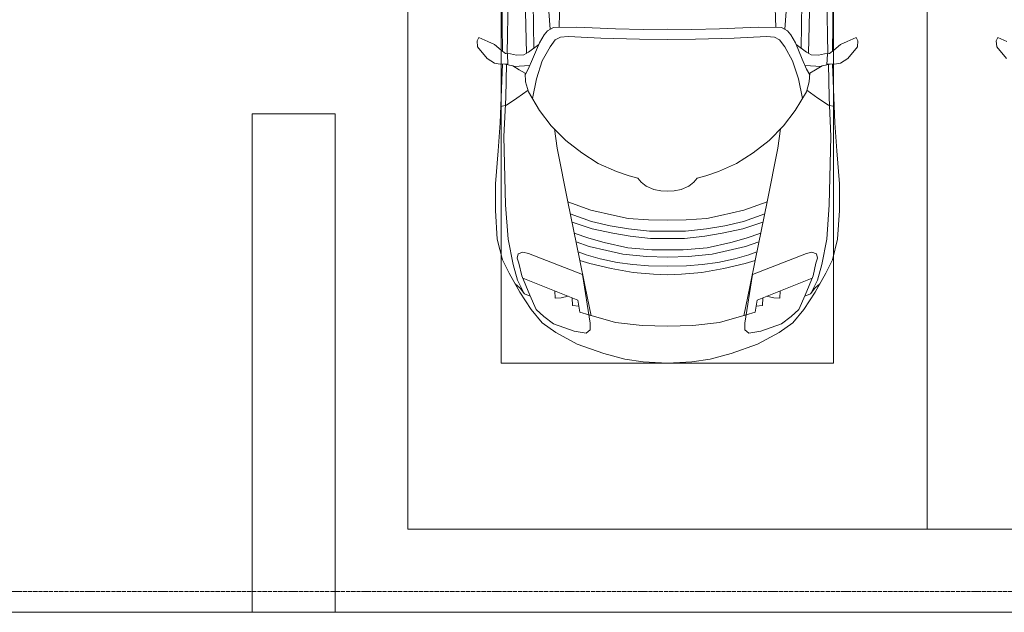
# Model space of a CAD drawing. Header units: millimetres. Extents: x -32229 to 170644, y -13689 to 125138.
# Tile 146 of 256: x 36042 to 40782, y 75350 to 78203. Entities that reach past the tile are written whole.
import ezdxf

# ---------------------------------------------------------------- set-up
doc = ezdxf.new("R2010")
doc.units = ezdxf.units.MM
doc.linetypes.add('ADSK_Линия сетки', pattern=[25, 20, -2.5, 0, -2.5])
for name, color, linetype, lineweight in [('A-DETL-GENF', 7, 'Continuous', 18), ('A-FLOR', 7, 'Continuous', 18), ('A-GENM', 7, 'Continuous', 18), ('C-PRKG', 7, 'Continuous', 18), ('S-COLS', 7, 'Continuous', 18), ('S-GRID', 7, 'Continuous', 9)]:
    doc.layers.add(name, color=color, linetype=linetype, lineweight=lineweight)

# ---------------------------------------------------------------- blocks, each defined once
blk = doc.blocks.new('АР_Машиноместо - 4900x2400_М__5300х2500_-V14--01 ЭО')
at = {"layer": 'A-DETL-GENF', "color": 253, "lineweight": 13, "true_color": 0xaaaaaa}
for p, q in [((2164.8, -2322.3), (2118.3, -2266.4)), ((2166.9, -2350.6), (2164.8, -2322.3)), ((2115.6, -2347.9), (2158.8, -2366.2)), ((2158.8, -2366.2), (2166.9, -2350.6))]:
    blk.add_line(p, q, dxfattribs=at)
at = {"layer": 'C-PRKG', "color": 253, "lineweight": 13, "true_color": 0xaaaaaa}
for q in [(0, 0), (2500, -5300)]:
    blk.add_line((2500, 0), q, dxfattribs=at)
blk = doc.blocks.new('АР_Машиноместо - 4900x2400_М__5300х2500_-3113489--01 ЭО')
at = {"layer": 'A-DETL-GENF', "color": 253, "lineweight": 13, "true_color": 0xaaaaaa}
for p, q in [((456.8, 2613.6), (454.5, 2423.6)), ((684.8, 2406.5), (667.8, 2638.3)), ((1815.2, 2406.5), (1832.2, 2638.3)), ((2043.2, 2613.6), (2045.5, 2423.6)), ((603.5, 2534.3), (606.1, 2314.9)), ((1896.5, 2534.3), (1893.9, 2314.9)), ((454.5, 2423.6), (456, 2301.1)), ((2045.5, 2423.6), (2044, 2301.1)), ((656.7, 2380.3), (633.8, 2340.5)), ((672.8, 2399.7), (656.7, 2380.3)), ((700.6, 2415.4), (672.8, 2399.7)), ((813.8, 2416.7), (700.6, 2415.4)), ((772.7, 2371.5), (734.3, 2368.8)), ((929.1, 2364.1), (772.7, 2371.5)), ((999.2, 2409.3), (813.8, 2416.7)), ((1132.7, 2404.6), (999.2, 2409.3)), ((1250, 2406.6), (1132.7, 2404.6)), ((1250, 2406.6), (1367.3, 2404.6)), ((1367.3, 2404.6), (1500.8, 2409.3)), ((1500.8, 2409.3), (1686.2, 2416.7)), ((1570.9, 2364.1), (1727.3, 2371.5)), ((1686.2, 2416.7), (1799.4, 2415.4)), ((1727.3, 2371.5), (1765.7, 2368.8)), ((1799.4, 2415.4), (1827.2, 2399.7)), ((1827.2, 2399.7), (1843.3, 2380.3)), ((1843.3, 2380.3), (1866.2, 2340.5)), ((341.2, 2366.2), (333.1, 2350.6)), ((333.1, 2350.6), (335.2, 2322.3)), ((384.4, 2347.9), (341.2, 2366.2)), ((417.4, 2333.8), (384.4, 2347.9)), ((449.8, 2306.1), (417.4, 2333.8)), ((630.6, 2332.9), (580.6, 2296)), ((633.8, 2340.5), (600.8, 2263)), ((710, 2355.4), (685.1, 2322.3)), ((734.3, 2368.8), (710, 2355.4)), ((1115.2, 2358.7), (929.1, 2364.1)), ((1250, 2357.8), (1115.2, 2358.7)), ((1250, 2357.8), (1384.8, 2358.7)), ((1384.8, 2358.7), (1570.9, 2364.1)), ((1765.7, 2368.8), (1790, 2355.4)), ((1790, 2355.4), (1814.9, 2322.3)), ((1866.2, 2340.5), (1899.2, 2263)), ((1869.4, 2332.9), (1919.4, 2296)), ((2050.2, 2306.1), (2082.6, 2333.8)), ((2082.6, 2333.8), (2115.6, 2347.9)), ((2115.6, 2347.9), (2158.8, 2366.2)), ((2158.8, 2366.2), (2166.9, 2350.6)), ((2166.9, 2350.6), (2164.8, 2322.3)), ((335.2, 2322.3), (381.7, 2266.4)), ((470, 2290), (449.8, 2306.1)), ((493.6, 2288.6), (470, 2290)), ((482, 2235.6), (479.1, 2288.7)), ((523.3, 2281.2), (493.6, 2288.6)), ((559, 2282.6), (523.3, 2281.2)), ((580.6, 2296), (559, 2282.6)), ((685.1, 2322.3), (647.3, 2254.2)), ((1814.9, 2322.3), (1852.7, 2254.2)), ((1919.4, 2296), (1941, 2282.6)), ((1941, 2282.6), (1976.7, 2281.2)), ((1976.7, 2281.2), (2006.4, 2288.6)), ((2006.4, 2288.6), (2030, 2290)), ((2018, 2235.6), (2020.9, 2288.7)), ((2030, 2290), (2050.2, 2306.1)), ((2164.8, 2322.3), (2118.3, 2266.4)), ((381.7, 2266.4), (417.4, 2243.4)), ((417.4, 2243.4), (445.1, 2238.7)), ((445.1, 2238.7), (481.8, 2239.5)), ((453, 2159.1), (455, 2238.9)), ((505.1, 2230), (467.5, 2239.2)), ((536.7, 2211.8), (505.1, 2230)), ((586.6, 2231.3), (510.1, 2227.1)), ((600.8, 2263), (579.9, 2213.8)), ((647.3, 2254.2), (619.7, 2168.6)), ((1852.7, 2254.2), (1880.3, 2168.6)), ((1899.2, 2263), (1920.1, 2213.8)), ((1913.4, 2231.3), (1989.9, 2227.1)), ((1963.3, 2211.8), (1994.9, 2230)), ((1994.9, 2230), (2032.5, 2239.2)), ((2054.9, 2238.7), (2018.2, 2239.5)), ((2047, 2159.1), (2045, 2238.9)), ((2082.6, 2243.4), (2054.9, 2238.7)), ((2118.3, 2266.4), (2082.6, 2243.4)), ((564.3, 2195.4), (536.7, 2211.8)), ((567.1, 2153.8), (564.3, 2195.4)), ((579.9, 2213.8), (564.9, 2186.5)), ((1920.1, 2213.8), (1935.1, 2186.5)), ((1932.9, 2153.8), (1935.7, 2195.4)), ((1935.7, 2195.4), (1963.3, 2211.8)), ((444.9, 1956.8), (453, 2159.1)), ((580.7, 2105.7), (567.1, 2153.8)), ((619.7, 2168.6), (600.3, 2072.7)), ((1880.3, 2168.6), (1899.7, 2072.7)), ((1919.3, 2105.7), (1932.9, 2153.8)), ((2055.1, 1956.8), (2047, 2159.1)), ((578.8, 2112.6), (525.5, 2074.6)), ((634.6, 2015), (580.7, 2105.7)), ((1865.4, 2015), (1919.3, 2105.7)), ((1921.2, 2112.6), (1974.5, 2074.6)), ((475.1, 2041), (447.5, 2034.4)), ((525.5, 2074.6), (475.1, 2041)), ((1974.5, 2074.6), (2024.9, 2041)), ((2024.9, 2041), (2052.5, 2034.4)), ((690.7, 1941.6), (634.6, 2015)), ((1809.3, 1941.6), (1865.4, 2015)), ((434.8, 1820.7), (444.9, 1956.8)), ((2065.2, 1820.7), (2055.1, 1956.8)), ((761.1, 1871.7), (690.7, 1941.6)), ((718.3, 1834.2), (705.7, 1926.7)), ((1738.9, 1871.7), (1809.3, 1941.6)), ((1781.7, 1834.2), (1794.3, 1926.7)), ((837.5, 1812.1), (761.1, 1871.7)), ((1662.5, 1812.1), (1738.9, 1871.7)), ((422, 1662.9), (434.8, 1820.7)), ((770, 1576.5), (718.3, 1834.2)), ((917, 1761.1), (837.5, 1812.1)), ((1583, 1761.1), (1662.5, 1812.1)), ((1730, 1576.5), (1781.7, 1834.2)), ((2078, 1662.9), (2065.2, 1820.7)), ((1004.2, 1721.4), (917, 1761.1)), ((1495.8, 1721.4), (1583, 1761.1)), ((1064.9, 1700.5), (1004.2, 1721.4)), ((1435.1, 1700.5), (1495.8, 1721.4)), ((422, 1534.1), (422, 1662.9)), ((1107.2, 1689.8), (1064.9, 1700.5)), ((1123.5, 1670.9), (1107.2, 1689.8)), ((1147.5, 1650.5), (1123.5, 1670.9)), ((1352.5, 1650.5), (1376.5, 1670.9)), ((1376.5, 1670.9), (1392.8, 1689.8)), ((1392.8, 1689.8), (1435.1, 1700.5)), ((2078, 1534.1), (2078, 1662.9)), ((1184.7, 1635.7), (1147.5, 1650.5)), ((1217.8, 1629.1), (1184.7, 1635.7)), ((1217.8, 1629.1), (1250, 1626.8)), ((1282.2, 1629.1), (1250, 1626.8)), ((1282.2, 1629.1), (1315.3, 1635.7)), ((1315.3, 1635.7), (1352.5, 1650.5)), ((826.8, 1300.9), (770, 1576.5)), ((881.7, 1536.4), (770, 1576.5)), ((1618.3, 1536.4), (1730, 1576.5)), ((1673.2, 1300.9), (1730, 1576.5)), ((430.8, 1396.6), (422, 1534.1)), ((884.3, 1480.8), (782, 1518.1)), ((994.9, 1509.3), (881.7, 1536.4)), ((1505.1, 1509.3), (1618.3, 1536.4)), ((1615.7, 1480.8), (1718, 1518.1)), ((2069.2, 1396.6), (2078, 1534.1)), ((887, 1446.5), (790.4, 1477.3)), ((973.4, 1459.7), (884.3, 1480.8)), ((1060, 1496.1), (994.9, 1509.3)), ((1159.3, 1489.1), (1060, 1496.1)), ((1250, 1488.3), (1159.3, 1489.1)), ((1250, 1488.3), (1340.7, 1489.1)), ((1340.7, 1489.1), (1440, 1496.1)), ((1440, 1496.1), (1505.1, 1509.3)), ((1526.6, 1459.7), (1615.7, 1480.8)), ((1613, 1446.5), (1709.6, 1477.3)), ((871.4, 1401.1), (800.5, 1424.6)), ((986.2, 1425.6), (887, 1446.5)), ((1061.9, 1445.7), (973.4, 1459.7)), ((1070, 1410.4), (986.2, 1425.6)), ((1163.9, 1435.1), (1061.9, 1445.7)), ((1250, 1435.1), (1163.9, 1435.1)), ((1250, 1435.1), (1336.1, 1435.1)), ((1336.1, 1435.1), (1438.1, 1445.7)), ((1430, 1410.4), (1513.8, 1425.6)), ((1438.1, 1445.7), (1526.6, 1459.7)), ((1513.8, 1425.6), (1613, 1446.5)), ((1628.6, 1401.1), (1699.5, 1424.6)), ((455.7, 1296.1), (430.8, 1396.6)), ((873.8, 1361.2), (809.9, 1383.1)), ((945.3, 1380.6), (871.4, 1401.1)), ((1059, 1354.8), (945.3, 1380.6)), ((1168.3, 1399.8), (1070, 1410.4)), ((1250, 1400.1), (1168.3, 1399.8)), ((1250, 1400.1), (1331.7, 1399.8)), ((1331.7, 1399.8), (1430, 1410.4)), ((1441, 1354.8), (1554.7, 1380.6)), ((1554.7, 1380.6), (1628.6, 1401.1)), ((1626.2, 1361.2), (1690.1, 1383.1)), ((2044.3, 1296.1), (2069.2, 1396.6)), ((531.8, 1326), (554.4, 1333.3)), ((554.4, 1333.3), (580.7, 1327.1)), ((859.1, 1321.2), (819.9, 1334.4)), ((958.3, 1341.1), (873.8, 1361.2)), ((1035, 1323.2), (958.3, 1341.1)), ((1174.5, 1344.2), (1059, 1354.8)), ((1250, 1344.9), (1174.5, 1344.2)), ((1250, 1344.9), (1325.5, 1344.2)), ((1325.5, 1344.2), (1441, 1354.8)), ((1465, 1323.2), (1541.7, 1341.1)), ((1541.7, 1341.1), (1626.2, 1361.2)), ((1640.9, 1321.2), (1680.1, 1334.4)), ((1945.6, 1333.3), (1919.3, 1327.1)), ((1968.2, 1326), (1945.6, 1333.3)), ((487.4, 1232.1), (455.7, 1296.1)), ((527.2, 1305.2), (531.8, 1326)), ((535, 1280.6), (527.2, 1305.2)), ((548.2, 1220.1), (535, 1280.6)), ((580.7, 1327.1), (841.1, 1225.9)), ((853.8, 1167.4), (826.8, 1300.9)), ((876.3, 1278.7), (828.3, 1293.7)), ((925.2, 1301.6), (859.1, 1321.2)), ((1007.1, 1283.7), (925.2, 1301.6)), ((1083.6, 1274.6), (1007.1, 1283.7)), ((1148.3, 1312.4), (1035, 1323.2)), ((1250, 1309.3), (1148.3, 1312.4)), ((1250, 1309.3), (1351.7, 1312.4)), ((1351.7, 1312.4), (1465, 1323.2)), ((1416.4, 1274.6), (1492.9, 1283.7)), ((1492.9, 1283.7), (1574.8, 1301.6)), ((1574.8, 1301.6), (1640.9, 1321.2)), ((1623.7, 1278.7), (1671.7, 1293.7)), ((1646.2, 1167.4), (1673.2, 1300.9)), ((1919.3, 1327.1), (1658.9, 1225.9)), ((1951.8, 1220.1), (1965, 1280.6)), ((1965, 1280.6), (1972.8, 1305.2)), ((1972.8, 1305.2), (1968.2, 1326)), ((2012.6, 1232.1), (2044.3, 1296.1)), ((978.6, 1254.6), (876.3, 1278.7)), ((1084.1, 1236), (978.6, 1254.6)), ((1159.1, 1267.9), (1083.6, 1274.6)), ((1182.5, 1227.5), (1084.1, 1236)), ((1250, 1266.6), (1159.1, 1267.9)), ((1250, 1266.6), (1340.9, 1267.9)), ((1317.5, 1227.5), (1415.9, 1236)), ((1340.9, 1267.9), (1416.4, 1274.6)), ((1415.9, 1236), (1521.4, 1254.6)), ((1521.4, 1254.6), (1623.7, 1278.7)), ((539.3, 1140.4), (487.4, 1232.1)), ((586.9, 1126.3), (548.2, 1220.1)), ((841.1, 1225.9), (877.7, 991.4)), ((1250, 1223.7), (1182.5, 1227.5)), ((1250, 1223.7), (1317.5, 1227.5)), ((1658.9, 1225.9), (1622.3, 991.4)), ((1913.1, 1126.3), (1951.8, 1220.1)), ((1960.7, 1140.4), (2012.6, 1232.1)), ((540.4, 1159.6), (516.2, 1180.5)), ((593.2, 1056.8), (539.3, 1140.4)), ((561.3, 1132.6), (540.4, 1159.6)), ((882.6, 1027.5), (853.8, 1167.4)), ((1617.4, 1027.5), (1646.2, 1167.4)), ((1906.8, 1056.8), (1960.7, 1140.4)), ((1938.7, 1132.6), (1959.6, 1159.6)), ((1959.6, 1159.6), (1983.8, 1180.5)), ((589, 1121.6), (561.3, 1132.6)), ((617.9, 1057.3), (586.9, 1126.3)), ((1882.1, 1057.3), (1913.1, 1126.3)), ((1911, 1121.6), (1938.7, 1132.6)), ((647.2, 992.8), (593.2, 1056.8)), ((654.7, 1024.4), (617.9, 1057.3)), ((1845.3, 1024.4), (1882.1, 1057.3)), ((1852.8, 992.8), (1906.8, 1056.8)), ((700.9, 989.1), (655, 1024.3)), ((1000.2, 994.5), (871.4, 1031.3)), ((1499.8, 994.5), (1628.6, 1031.3)), ((1799.1, 989.1), (1845, 1024.3)), ((711.9, 946.2), (647.2, 992.8)), ((800.1, 952.6), (700.9, 989.1)), ((859, 944.1), (800.1, 952.6)), ((877.7, 958.9), (859, 944.1)), ((877.7, 991.4), (877.7, 958.9)), ((1127.4, 979.8), (1000.2, 994.5)), ((1250, 977.6), (1127.4, 979.8)), ((1250, 977.6), (1372.6, 979.8)), ((1372.6, 979.8), (1499.8, 994.5)), ((1622.3, 991.4), (1622.3, 958.9)), ((1622.3, 958.9), (1641, 944.1)), ((1641, 944.1), (1699.9, 952.6)), ((1699.9, 952.6), (1799.1, 989.1)), ((1788.1, 946.2), (1852.8, 992.8)), ((815.8, 891), (711.9, 946.2)), ((1684.2, 891), (1788.1, 946.2)), ((943.3, 845.1), (815.8, 891)), ((1556.7, 845.1), (1684.2, 891)), ((1044.2, 818.6), (943.3, 845.1)), ((1132.7, 806), (1044.2, 818.6)), ((1250, 800), (1132.7, 806)), ((1250, 800), (1367.3, 806)), ((1367.3, 806), (1455.8, 818.6)), ((1455.8, 818.6), (1556.7, 845.1))]:
    blk.add_line(p, q, dxfattribs=at)
at = {"layer": 'A-DETL-GENF', "color": 254, "lineweight": 13, "true_color": 0xd4d4d4}
for p, q in [((483.3, 2571.4), (478, 2290)), ((570.6, 2291.4), (564.4, 2580.5)), ((728.4, 2415.7), (733.8, 2606.7)), ((1771.6, 2415.7), (1766.2, 2606.7)), ((1929.4, 2291.4), (1935.6, 2580.5)), ((2016.7, 2571.4), (2022, 2290)), ((471.8, 2077.7), (474.5, 2239.3)), ((2028.2, 2077.7), (2025.5, 2239.3)), ((462.8, 1889.5), (471.8, 2077.7)), ((2037.2, 1889.5), (2028.2, 2077.7)), ((470.9, 1561.4), (462.8, 1889.5)), ((2029.1, 1561.4), (2037.2, 1889.5)), ((483.4, 1395.6), (470.9, 1561.4)), ((2016.6, 1395.6), (2029.1, 1561.4)), ((507.4, 1274.3), (483.4, 1395.6)), ((1992.6, 1274.3), (2016.6, 1395.6)), ((527.9, 1198.6), (507.4, 1274.3)), ((1972.1, 1198.6), (1992.6, 1274.3)), ((561.7, 1132.1), (527.9, 1198.6)), ((818.8, 1102.9), (554, 1208.1)), ((1681.2, 1102.9), (1946, 1208.1)), ((1938.3, 1132.1), (1972.1, 1198.6)), ((709.1, 1112.7), (708.2, 1146.9)), ((1790.9, 1112.7), (1791.8, 1146.9)), ((737.7, 1113.6), (709.1, 1112.7)), ((772.6, 1121.3), (737.7, 1113.6)), ((792.9, 1076.2), (791.2, 1114.5)), ((824.1, 1063.7), (818.8, 1102.9)), ((1675.9, 1063.7), (1681.2, 1102.9)), ((1707.1, 1076.2), (1708.8, 1114.5)), ((1727.4, 1121.3), (1762.3, 1113.6)), ((1762.3, 1113.6), (1790.9, 1112.7)), ((823.3, 1074.4), (792.9, 1076.2)), ((827.7, 1045), (824.1, 1063.7)), ((871.3, 1031.9), (827.7, 1045)), ((1628.7, 1031.9), (1672.3, 1045)), ((1672.3, 1045), (1675.9, 1063.7)), ((1676.7, 1074.4), (1707.1, 1076.2))]:
    blk.add_line(p, q, dxfattribs=at)
at = {"layer": 'C-PRKG', "color": 253, "lineweight": 13, "true_color": 0xaaaaaa}
for p, q in [((0, 0), (0, 5300)), ((2500, 0), (2500, 5300)), ((450, 800), (450, 4500)), ((2050, 800), (2050, 4500)), ((450, 800), (2050, 800)), ((2500, 0), (0, 0))]:
    blk.add_line(p, q, dxfattribs=at)
blk = doc.blocks.new('АР-Заполнение деф_ шва - Д_ш_-4327371--01 ЭО')
at = {"layer": 'A-GENM', "color": 253, "lineweight": 13, "true_color": 0xaaaaaa}
for p, q in [((0, 25), (1825, 25)), ((0, -25), (1825, -25))]:
    blk.add_line(p, q, dxfattribs=at)
blk = doc.blocks.new('АР-Заполнение деф_ шва - Д_ш_-4327370--01 ЭО')
at = {"layer": 'A-GENM', "color": 253, "lineweight": 13, "true_color": 0xaaaaaa}
blk.add_line((0, 25), (5650, 25), dxfattribs=at)
blk = doc.blocks.new('Наметкина 10_РД_АР_П_rvt-1--01 ЭО')
at = {"layer": 'A-FLOR', "color": 253, "lineweight": 13, "true_color": 0xaaaaaa}
for p, q in [((37160.3, 75350), (35335.3, 75350)), ((43210.3, 75350), (37560.3, 75350))]:
    blk.add_line(p, q, dxfattribs=at)
at = {"layer": 'S-COLS', "color": 253, "lineweight": 15, "true_color": 0xaaaaaa}
for p, q in [((37160.3, 77750), (37160.3, 75350)), ((37560.3, 77750), (37160.3, 77750)), ((37560.3, 75350), (37560.3, 77750)), ((37160.3, 75350), (37560.3, 75350))]:
    blk.add_line(p, q, dxfattribs=at)
at = {"layer": 'A-GENM', "color": 253, "lineweight": 13, "true_color": 0xaaaaaa}
for name, p in [('АР-Заполнение деф_ шва - Д_ш_-4327371--01 ЭО', (35335.3, 75325)), ('АР-Заполнение деф_ шва - Д_ш_-4327370--01 ЭО', (37560.3, 75325))]:
    blk.add_blockref(name, p, dxfattribs=at)
at = {"layer": 'C-PRKG', "color": 253, "lineweight": 13, "true_color": 0xaaaaaa}
blk.add_blockref('АР_Машиноместо - 4900x2400_М__5300х2500_-3113489--01 ЭО', (37910.3, 75750), dxfattribs=at)
at = {"layer": 'C-PRKG', "color": 253, "lineweight": 13, "true_color": 0xaaaaaa, "rotation": 180}
blk.add_blockref('АР_Машиноместо - 4900x2400_М__5300х2500_-V14--01 ЭО', (42910.3, 75750), dxfattribs=at)

msp = doc.modelspace()

# ---------------------------------------------------------------- linework, layer by layer
at = {"layer": 'S-GRID', "color": 253, "linetype": 'ADSK_Линия сетки', "true_color": 0xaaaaaa}
msp.add_line((131381.2, 75450), (-30593.4, 75450), dxfattribs=at)

# ---------------------------------------------------------------- block references
at = {"lineweight": 5}
msp.add_blockref('Наметкина 10_РД_АР_П_rvt-1--01 ЭО', (0, 0), dxfattribs=at)

doc.saveas('drawing.dxf')
